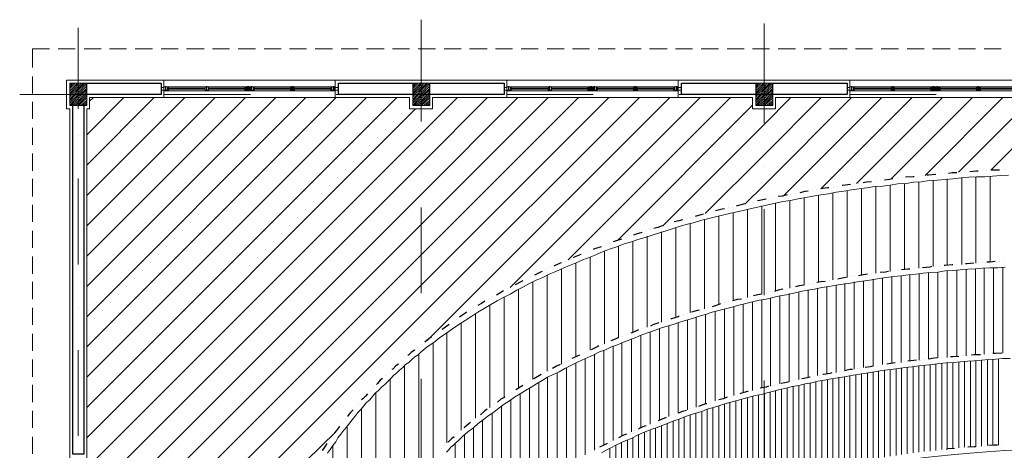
# Model space of a CAD drawing. Header units: metres. Extents: x 5.7 to 89.8, y 4 to 63.5.
# Tile 14 of 45: x 18.6 to 35.8, y 44.3 to 51.9. Entities that reach past the tile are written whole.
import ezdxf

# ---------------------------------------------------------------- set-up
doc = ezdxf.new("R2010")
doc.units = ezdxf.units.M
doc.header["$MEASUREMENT"] = 0
for name, color, linetype in [('PDF10_ax', 7, 'Continuous'), ('PDF10_column', 7, 'Continuous'), ('PDF10_halozen', 7, 'Continuous'), ('PDF10_hatch-plan', 7, 'Continuous'), ('PDF10_khatchin', 7, 'Continuous'), ('PDF10_Layer5', 7, 'Continuous'), ('PDF10_saghf kazeb', 7, 'Continuous'), ('PDF10_wall', 7, 'Continuous'), ('PDF10_WIN', 7, 'Continuous')]:
    doc.layers.add(name, color=color, linetype=linetype)

msp = doc.modelspace()

# ---------------------------------------------------------------- linework, layer by layer
at = {"layer": 'PDF10_ax', "lineweight": 9}
for points in [[(25.584, 51.87), (25.584, 50.089)], [(19.583, 51.726), (19.583, 50.599)], [(31.584, 51.803), (31.584, 50.06)], [(18.563, 50.561), (19.603, 50.561)], [(20.344, 50.561), (20.344, 50.561)], [(21.096, 50.561), (22.598, 50.561)], [(23.349, 50.561), (23.349, 50.561)], [(24.1, 50.561), (25.603, 50.561)], [(26.345, 50.561), (26.345, 50.561)], [(27.096, 50.561), (28.598, 50.561)], [(29.349, 50.561), (29.349, 50.561)], [(30.101, 50.561), (31.603, 50.561)], [(32.345, 50.561), (32.345, 50.561)], [(33.096, 50.561), (34.598, 50.561)], [(35.35, 50.561), (35.35, 50.561)], [(19.583, 49.848), (19.583, 49.848)], [(25.584, 49.337), (25.584, 49.337)], [(31.584, 49.309), (31.584, 49.309)], [(19.583, 49.097), (19.583, 47.594)], [(25.584, 48.586), (25.584, 47.093)], [(31.584, 48.557), (31.584, 47.055)], [(19.583, 46.843), (19.583, 46.843)], [(25.584, 46.342), (25.584, 46.342)], [(31.584, 46.304), (31.584, 46.304)], [(19.583, 46.092), (19.583, 44.599)], [(25.584, 45.591), (25.584, 44.088)], [(31.584, 45.562), (31.584, 44.06)]]:
    msp.add_lwpolyline(points, dxfattribs=at)
at = {"layer": 'PDF10_column', "lineweight": 18}
for points in [[(19.439, 50.734), (19.468, 50.763)], [(19.439, 50.695), (19.497, 50.763)], [(19.439, 50.667), (19.535, 50.763)], [(19.439, 50.628), (19.574, 50.763)], [(19.439, 50.589), (19.583, 50.744), (19.603, 50.763)], [(19.439, 50.561), (19.583, 50.705), (19.641, 50.763)], [(19.439, 50.522), (19.477, 50.561), (19.583, 50.667), (19.68, 50.763)], [(19.439, 50.484), (19.516, 50.561), (19.583, 50.638), (19.709, 50.763)], [(19.439, 50.455), (19.545, 50.561), (19.583, 50.599), (19.738, 50.753)], [(19.439, 50.416), (19.583, 50.561), (19.738, 50.715)], [(19.439, 50.378), (19.583, 50.532), (19.622, 50.561), (19.738, 50.676)], [(19.458, 50.368), (19.583, 50.493), (19.651, 50.561), (19.738, 50.647)], [(19.583, 50.811), (19.583, 50.31)], [(25.439, 50.734), (25.468, 50.763)], [(25.439, 50.695), (25.497, 50.763)], [(25.439, 50.667), (25.536, 50.763)], [(25.439, 50.628), (25.574, 50.763)], [(25.439, 50.589), (25.584, 50.744), (25.603, 50.763)], [(25.439, 50.561), (25.584, 50.705), (25.641, 50.763)], [(25.439, 50.522), (25.478, 50.561), (25.584, 50.667), (25.68, 50.763)], [(25.439, 50.484), (25.516, 50.561), (25.584, 50.638), (25.709, 50.763)], [(25.439, 50.455), (25.545, 50.561), (25.584, 50.599), (25.738, 50.753)], [(25.439, 50.416), (25.584, 50.561), (25.738, 50.715)], [(25.439, 50.378), (25.584, 50.532), (25.622, 50.561), (25.738, 50.676)], [(25.458, 50.368), (25.584, 50.493), (25.651, 50.561), (25.738, 50.647)], [(25.584, 50.811), (25.584, 50.31)], [(31.439, 50.734), (31.468, 50.763)], [(31.439, 50.695), (31.497, 50.763)], [(31.439, 50.667), (31.536, 50.763)], [(31.439, 50.628), (31.574, 50.763)], [(31.439, 50.589), (31.584, 50.744), (31.603, 50.763)], [(31.439, 50.561), (31.584, 50.705), (31.642, 50.763)], [(31.439, 50.522), (31.478, 50.561), (31.584, 50.667), (31.68, 50.763)], [(31.439, 50.484), (31.516, 50.561), (31.584, 50.638), (31.709, 50.763)], [(31.439, 50.455), (31.545, 50.561), (31.584, 50.599), (31.738, 50.753)], [(31.439, 50.416), (31.584, 50.561), (31.738, 50.715)], [(31.439, 50.378), (31.584, 50.532), (31.622, 50.561), (31.738, 50.676)], [(31.459, 50.368), (31.584, 50.493), (31.651, 50.561), (31.738, 50.647)], [(31.584, 50.811), (31.584, 50.31)], [(19.786, 50.561), (19.381, 50.561)], [(19.487, 50.368), (19.583, 50.455), (19.689, 50.561), (19.738, 50.609)], [(19.526, 50.368), (19.583, 50.426), (19.728, 50.561), (19.738, 50.57)], [(19.564, 50.368), (19.583, 50.387), (19.738, 50.541)], [(19.583, 50.561), (19.583, 50.561)], [(19.593, 50.368), (19.738, 50.503)], [(25.786, 50.561), (25.381, 50.561)], [(25.487, 50.368), (25.584, 50.455), (25.69, 50.561), (25.738, 50.609)], [(25.526, 50.368), (25.584, 50.426), (25.728, 50.561), (25.738, 50.57)], [(25.564, 50.368), (25.584, 50.387), (25.738, 50.541)], [(25.584, 50.561), (25.584, 50.561)], [(25.593, 50.368), (25.738, 50.503)], [(31.786, 50.561), (31.382, 50.561)], [(31.488, 50.368), (31.584, 50.455), (31.69, 50.561), (31.738, 50.609)], [(31.526, 50.368), (31.584, 50.426), (31.728, 50.561), (31.738, 50.57)], [(31.565, 50.368), (31.584, 50.387), (31.738, 50.541)], [(31.584, 50.561), (31.584, 50.561)], [(31.594, 50.368), (31.738, 50.503)], [(19.632, 50.368), (19.738, 50.464)], [(19.67, 50.368), (19.738, 50.435)], [(19.699, 50.368), (19.738, 50.397)], [(25.632, 50.368), (25.738, 50.464)], [(25.67, 50.368), (25.738, 50.435)], [(25.699, 50.368), (25.738, 50.397)], [(31.632, 50.368), (31.738, 50.464)], [(31.671, 50.368), (31.738, 50.435)], [(31.699, 50.368), (31.738, 50.397)]]:
    msp.add_lwpolyline(points, dxfattribs=at)
for points in [[(19.439, 50.368), (19.738, 50.368), (19.738, 50.763), (19.439, 50.763)], [(25.439, 50.368), (25.738, 50.368), (25.738, 50.763), (25.439, 50.763)], [(31.439, 50.368), (31.738, 50.368), (31.738, 50.763), (31.439, 50.763)]]:
    msp.add_lwpolyline(points, close=True, dxfattribs=at)
at = {"layer": 'PDF10_halozen', "lineweight": 25}
for points in [[(33.915, 49.097), (33.915, 49.097)], [(33.992, 49.106), (33.992, 49.106)], [(34.213, 49.126), (34.194, 49.126), (34.059, 49.116)], [(34.29, 49.135), (34.29, 49.135)], [(34.358, 49.145), (34.358, 49.145)], [(34.589, 49.164), (34.464, 49.154), (34.435, 49.154)], [(34.656, 49.174), (34.656, 49.174)], [(34.733, 49.183), (34.733, 49.183)], [(34.955, 49.193), (34.878, 49.193), (34.81, 49.183)], [(35.032, 49.203), (35.032, 49.203)], [(35.109, 49.212), (35.109, 49.212)], [(35.33, 49.222), (35.302, 49.222), (35.186, 49.212)], [(35.408, 49.231), (35.408, 49.231)], [(35.485, 49.231), (35.485, 49.231)], [(35.706, 49.241), (35.581, 49.241), (35.562, 49.241)], [(35.783, 49.251), (35.783, 49.251)], [(32.72, 48.933), (32.692, 48.933), (32.576, 48.914)], [(32.797, 48.943), (32.797, 48.943)], [(32.874, 48.962), (32.874, 48.962)], [(33.096, 48.991), (32.961, 48.971), (32.952, 48.971)], [(33.173, 49), (33.173, 49)], [(33.24, 49.01), (33.24, 49.01)], [(33.462, 49.039), (33.375, 49.029), (33.318, 49.02)], [(33.539, 49.048), (33.539, 49.048)], [(33.616, 49.058), (33.616, 49.058)], [(33.838, 49.087), (33.78, 49.077), (33.693, 49.068)], [(31.69, 48.75), (31.69, 48.75)], [(31.767, 48.76), (31.767, 48.76)], [(31.988, 48.808), (31.902, 48.788), (31.834, 48.779)], [(32.056, 48.817), (32.056, 48.817)], [(32.133, 48.837), (32.133, 48.837)], [(32.354, 48.875), (32.297, 48.865), (32.21, 48.846)], [(32.431, 48.885), (32.431, 48.885)], [(32.499, 48.894), (32.499, 48.894)], [(30.958, 48.586), (30.958, 48.586)], [(31.035, 48.596), (31.035, 48.596)], [(31.256, 48.654), (31.247, 48.654), (31.112, 48.615), (31.102, 48.615)], [(31.324, 48.663), (31.324, 48.663)], [(31.401, 48.683), (31.401, 48.683)], [(31.622, 48.731), (31.507, 48.711), (31.468, 48.702)], [(30.303, 48.413), (30.303, 48.413)], [(30.524, 48.471), (30.476, 48.461), (30.38, 48.432)], [(30.592, 48.49), (30.592, 48.49)], [(30.669, 48.509), (30.669, 48.509)], [(30.89, 48.567), (30.852, 48.557), (30.736, 48.528)], [(29.802, 48.268), (29.725, 48.239), (29.658, 48.22)], [(29.87, 48.288), (29.87, 48.288)], [(29.947, 48.317), (29.947, 48.317)], [(30.158, 48.374), (30.091, 48.355), (30.014, 48.336)], [(30.236, 48.394), (30.236, 48.394)], [(29.234, 48.085), (29.234, 48.085)], [(29.446, 48.153), (29.349, 48.124), (29.301, 48.105)], [(29.513, 48.182), (29.513, 48.182)], [(29.59, 48.201), (29.59, 48.201)], [(28.733, 47.902), (28.618, 47.864), (28.598, 47.854)], [(28.81, 47.931), (28.81, 47.931)], [(28.878, 47.96), (28.878, 47.96)], [(29.089, 48.037), (28.983, 47.999), (28.945, 47.989)], [(29.157, 48.056), (29.157, 48.056)], [(28.386, 47.768), (28.377, 47.768), (28.261, 47.719), (28.252, 47.71)], [(28.454, 47.796), (28.454, 47.796)], [(28.531, 47.825), (28.531, 47.825)], [(28.04, 47.623), (28.02, 47.613), (27.905, 47.565)], [(28.107, 47.652), (28.107, 47.652)], [(28.184, 47.681), (28.184, 47.681)], [(34.512, 47.556), (34.483, 47.546), (34.358, 47.536)], [(34.589, 47.556), (34.589, 47.556)], [(34.656, 47.565), (34.656, 47.565)], [(34.887, 47.585), (34.878, 47.585), (34.753, 47.575), (34.733, 47.575)], [(34.955, 47.594), (34.955, 47.594)], [(35.032, 47.594), (35.032, 47.594)], [(35.253, 47.613), (35.138, 47.604), (35.109, 47.604)], [(35.33, 47.623), (35.33, 47.623)], [(35.408, 47.623), (35.408, 47.623)], [(35.629, 47.642), (35.533, 47.633), (35.485, 47.633)], [(35.706, 47.642), (35.706, 47.642)], [(35.783, 47.642), (35.783, 47.642)], [(27.5, 47.373), (27.5, 47.373)], [(27.703, 47.469), (27.674, 47.459), (27.568, 47.402)], [(27.77, 47.498), (27.77, 47.498)], [(27.837, 47.536), (27.837, 47.536)], [(33.096, 47.373), (33.096, 47.373)], [(33.173, 47.382), (33.173, 47.382)], [(33.395, 47.421), (33.327, 47.411), (33.24, 47.392)], [(33.472, 47.43), (33.472, 47.43)], [(33.539, 47.44), (33.539, 47.44)], [(33.761, 47.469), (33.712, 47.459), (33.616, 47.45)], [(33.838, 47.479), (33.838, 47.479)], [(33.915, 47.488), (33.915, 47.488)], [(34.136, 47.507), (34.098, 47.507), (33.992, 47.498)], [(34.213, 47.517), (34.213, 47.517)], [(34.29, 47.527), (34.29, 47.527)], [(27.163, 47.199), (27.163, 47.199)], [(27.365, 47.305), (27.327, 47.286), (27.231, 47.238)], [(27.433, 47.344), (27.433, 47.344)], [(32.287, 47.228), (32.2, 47.219), (32.133, 47.199)], [(32.354, 47.247), (32.354, 47.247)], [(32.431, 47.257), (32.431, 47.257)], [(32.653, 47.296), (32.576, 47.286), (32.509, 47.276)], [(32.73, 47.315), (32.73, 47.315)], [(32.797, 47.325), (32.797, 47.325)], [(33.019, 47.363), (32.952, 47.353), (32.874, 47.334)], [(26.836, 47.026), (26.836, 47.026)], [(27.028, 47.132), (26.98, 47.103), (26.903, 47.055)], [(27.096, 47.17), (27.096, 47.17)], [(31.334, 47.026), (31.334, 47.026)], [(31.545, 47.074), (31.478, 47.064), (31.401, 47.045)], [(31.622, 47.093), (31.622, 47.093)], [(31.699, 47.113), (31.699, 47.113)], [(31.911, 47.161), (31.834, 47.142), (31.767, 47.122)], [(31.988, 47.17), (31.988, 47.17)], [(32.065, 47.19), (32.065, 47.19)], [(26.701, 46.949), (26.643, 46.91), (26.576, 46.872)], [(26.768, 46.987), (26.768, 46.987)], [(30.823, 46.901), (30.765, 46.881), (30.679, 46.853)], [(30.89, 46.92), (30.89, 46.92)], [(30.968, 46.939), (30.968, 46.939)], [(31.189, 46.987), (31.122, 46.978), (31.035, 46.959)], [(31.256, 47.007), (31.256, 47.007)], [(26.383, 46.756), (26.296, 46.698), (26.258, 46.67)], [(26.45, 46.795), (26.45, 46.795)], [(26.508, 46.833), (26.508, 46.833)], [(30.101, 46.689), (30.081, 46.679), (29.966, 46.641), (29.956, 46.641)], [(30.178, 46.708), (30.178, 46.708)], [(30.245, 46.727), (30.245, 46.727)], [(30.457, 46.795), (30.419, 46.785), (30.313, 46.756)], [(30.534, 46.814), (30.534, 46.814)], [(30.602, 46.833), (30.602, 46.833)], [(26.075, 46.544), (25.969, 46.467), (25.95, 46.458)], [(26.133, 46.593), (26.133, 46.593)], [(26.2, 46.631), (26.2, 46.631)], [(29.744, 46.573), (29.638, 46.535), (29.6, 46.515)], [(29.812, 46.593), (29.812, 46.593)], [(29.889, 46.621), (29.889, 46.621)], [(25.824, 46.371), (25.824, 46.371)], [(25.892, 46.419), (25.892, 46.419)], [(29.186, 46.361), (29.186, 46.361)], [(29.388, 46.448), (29.301, 46.41), (29.253, 46.39)], [(29.465, 46.467), (29.465, 46.467)], [(29.532, 46.496), (29.532, 46.496)], [(25.584, 46.188), (25.584, 46.188)], [(25.767, 46.323), (25.747, 46.313), (25.651, 46.236)], [(28.695, 46.169), (28.666, 46.15), (28.56, 46.101)], [(28.762, 46.198), (28.762, 46.198)], [(28.829, 46.227), (28.829, 46.227)], [(29.041, 46.313), (28.983, 46.284), (28.906, 46.255)], [(29.109, 46.332), (29.109, 46.332)], [(25.468, 46.101), (25.468, 46.092), (25.41, 46.053), (25.362, 46.005), (25.353, 46.005)], [(25.526, 46.14), (25.526, 46.14)], [(28.357, 46.005), (28.252, 45.957), (28.223, 45.947)], [(28.425, 46.044), (28.425, 46.044)], [(28.492, 46.072), (28.492, 46.072)], [(35.07, 45.995), (35.07, 45.995)], [(35.147, 46.005), (35.147, 46.005)], [(35.369, 46.015), (35.263, 46.015), (35.215, 46.005)], [(35.446, 46.024), (35.446, 46.024)], [(35.513, 46.024), (35.513, 46.024)], [(35.745, 46.044), (35.629, 46.034), (35.59, 46.034)], [(25.189, 45.851), (25.141, 45.822), (25.092, 45.764), (25.073, 45.755)], [(25.237, 45.909), (25.237, 45.909)], [(25.295, 45.957), (25.295, 45.957)], [(28.02, 45.841), (27.953, 45.812), (27.886, 45.774)], [(28.088, 45.88), (28.088, 45.88)], [(28.155, 45.909), (28.155, 45.909)], [(33.578, 45.832), (33.578, 45.832)], [(33.655, 45.841), (33.655, 45.841)], [(33.876, 45.87), (33.799, 45.861), (33.732, 45.851)], [(33.953, 45.88), (33.953, 45.88)], [(34.021, 45.889), (34.021, 45.889)], [(34.252, 45.918), (34.155, 45.909), (34.098, 45.899)], [(34.319, 45.918), (34.319, 45.918)], [(34.396, 45.928), (34.396, 45.928)], [(34.618, 45.957), (34.521, 45.947), (34.473, 45.938)], [(34.695, 45.967), (34.695, 45.967)], [(34.772, 45.967), (34.772, 45.967)], [(34.993, 45.986), (34.887, 45.976), (34.849, 45.976)], [(24.967, 45.649), (24.967, 45.649)], [(25.015, 45.706), (25.015, 45.706)], [(27.683, 45.668), (27.654, 45.649), (27.558, 45.591)], [(27.751, 45.706), (27.751, 45.706)], [(27.818, 45.735), (27.818, 45.735)], [(32.547, 45.649), (32.547, 45.649)], [(32.769, 45.697), (32.74, 45.687), (32.624, 45.668), (32.614, 45.668)], [(32.836, 45.706), (32.836, 45.706)], [(32.913, 45.716), (32.913, 45.716)], [(33.135, 45.755), (33.086, 45.755), (32.99, 45.735)], [(33.212, 45.774), (33.212, 45.774)], [(33.279, 45.784), (33.279, 45.784)], [(33.501, 45.812), (33.443, 45.803), (33.356, 45.793)], [(24.909, 45.601), (24.871, 45.572), (24.823, 45.514), (24.804, 45.495)], [(27.365, 45.475), (27.269, 45.418), (27.24, 45.398)], [(27.433, 45.514), (27.433, 45.514)], [(27.491, 45.552), (27.491, 45.552)], [(31.738, 45.475), (31.738, 45.475)], [(31.815, 45.495), (31.815, 45.495)], [(32.027, 45.543), (31.95, 45.523), (31.882, 45.514)], [(32.104, 45.562), (32.104, 45.562)], [(32.181, 45.581), (32.181, 45.581)], [(32.393, 45.62), (32.287, 45.601), (32.248, 45.591)], [(32.47, 45.639), (32.47, 45.639)], [(24.649, 45.331), (24.611, 45.292), (24.563, 45.244), (24.544, 45.225)], [(24.698, 45.389), (24.698, 45.389)], [(24.746, 45.446), (24.746, 45.446)], [(27.115, 45.321), (27.115, 45.321)], [(27.173, 45.36), (27.173, 45.36)], [(31.083, 45.312), (31.083, 45.312)], [(31.305, 45.369), (31.295, 45.369), (31.189, 45.34), (31.16, 45.331)], [(31.372, 45.389), (31.372, 45.389)], [(31.449, 45.408), (31.449, 45.408)], [(31.661, 45.466), (31.622, 45.446), (31.516, 45.427)], [(24.495, 45.167), (24.495, 45.167)], [(26.865, 45.148), (26.865, 45.148)], [(27.048, 45.273), (26.98, 45.235), (26.922, 45.186)], [(30.582, 45.157), (30.563, 45.157), (30.467, 45.119), (30.438, 45.109)], [(30.65, 45.186), (30.65, 45.186)], [(30.727, 45.206), (30.727, 45.206)], [(30.939, 45.273), (30.871, 45.244), (30.794, 45.225)], [(31.016, 45.292), (31.016, 45.292)], [(24.399, 45.052), (24.351, 45.003), (24.303, 44.946), (24.303, 44.936)], [(24.447, 45.109), (24.447, 45.109)], [(26.739, 45.061), (26.701, 45.032), (26.624, 44.965)], [(26.807, 45.1), (26.807, 45.1)], [(30.014, 44.965), (30.014, 44.965)], [(30.226, 45.042), (30.158, 45.023), (30.081, 44.994)], [(30.293, 45.071), (30.293, 45.071)], [(30.37, 45.09), (30.37, 45.09)], [(24.206, 44.82), (24.206, 44.82)], [(24.255, 44.878), (24.255, 44.878)], [(26.45, 44.83), (26.431, 44.82), (26.345, 44.743), (26.335, 44.734)], [(26.508, 44.878), (26.508, 44.878)], [(26.566, 44.926), (26.566, 44.926)], [(29.59, 44.801), (29.59, 44.801)], [(29.658, 44.83), (29.658, 44.83)], [(29.87, 44.917), (29.773, 44.878), (29.735, 44.859)], [(29.947, 44.946), (29.947, 44.946)], [(24.158, 44.763), (24.149, 44.753), (24.1, 44.686), (24.072, 44.647)], [(26.219, 44.637), (26.219, 44.637)], [(26.277, 44.686), (26.277, 44.686)], [(29.176, 44.628), (29.128, 44.609), (29.041, 44.56)], [(29.244, 44.657), (29.244, 44.657)], [(29.321, 44.686), (29.321, 44.686)], [(29.523, 44.772), (29.494, 44.763), (29.398, 44.724), (29.388, 44.714)], [(23.937, 44.464), (23.908, 44.416), (23.86, 44.348), (23.85, 44.339)], [(23.985, 44.522), (23.985, 44.522)], [(24.023, 44.58), (24.023, 44.58)], [(26.162, 44.58), (26.123, 44.551), (26.075, 44.503), (26.056, 44.483)], [(28.839, 44.464), (28.781, 44.435), (28.704, 44.397)], [(28.906, 44.503), (28.906, 44.503)], [(28.974, 44.531), (28.974, 44.531)], [(25.95, 44.377), (25.95, 44.377)], [(25.998, 44.426), (25.998, 44.426)], [(28.637, 44.368), (28.637, 44.368)], [(34.618, 44.348), (34.618, 44.348)], [(34.695, 44.358), (34.695, 44.358)], [(34.916, 44.377), (34.801, 44.368), (34.772, 44.358)], [(34.993, 44.387), (34.993, 44.387)], [(35.07, 44.387), (35.07, 44.387)], [(35.292, 44.406), (35.263, 44.406), (35.147, 44.397)], [(35.369, 44.416), (35.369, 44.416)], [(35.446, 44.416), (35.446, 44.416)], [(35.668, 44.435), (35.61, 44.435), (35.513, 44.426)], [(35.745, 44.435), (35.745, 44.435)]]:
    msp.add_lwpolyline(points, dxfattribs=at)
at = {"layer": 'PDF10_hatch-plan', "lineweight": 18}
for points in [[(19.738, 44.031), (19.872, 44.165), (25.584, 49.877), (26.219, 50.512)], [(19.738, 43.501), (20.402, 44.165), (25.584, 49.347), (26.749, 50.512)], [(19.738, 42.971), (20.932, 44.165), (25.584, 48.817), (27.279, 50.512)], [(19.738, 42.441), (21.462, 44.165), (25.584, 48.288), (27.808, 50.512)], [(19.738, 41.902), (21.991, 44.165), (25.584, 47.758), (28.338, 50.512)], [(19.738, 41.372), (22.521, 44.165), (25.584, 47.228), (28.868, 50.512)], [(19.738, 40.843), (23.051, 44.165), (25.584, 46.698), (29.407, 50.512)], [(19.738, 49.858), (20.383, 50.512)], [(19.738, 49.328), (20.913, 50.512)], [(19.738, 48.798), (21.452, 50.512)], [(19.738, 48.268), (21.982, 50.512)], [(19.738, 47.739), (22.511, 50.512)], [(19.738, 47.209), (23.041, 50.512)], [(19.738, 46.679), (23.571, 50.512)], [(19.738, 46.15), (24.1, 50.512)], [(19.738, 45.62), (24.63, 50.512)], [(19.738, 45.09), (25.16, 50.512)], [(19.786, 50.445), (19.853, 50.512)], [(25.69, 46.265), (29.937, 50.512)], [(27.144, 47.19), (30.467, 50.512)], [(28.155, 47.671), (30.996, 50.512)], [(29.812, 48.268), (31.584, 50.041), (32.056, 50.512)], [(30.553, 48.48), (31.584, 49.511), (32.586, 50.512)], [(31.256, 48.654), (31.584, 48.981), (33.115, 50.512)], [(31.921, 48.788), (33.645, 50.512)], [(32.576, 48.914), (34.175, 50.512)], [(33.202, 49.01), (34.704, 50.512)], [(33.809, 49.087), (35.234, 50.512)], [(34.406, 49.145), (35.764, 50.512)], [(34.984, 49.203), (36.294, 50.512)], [(35.552, 49.241), (36.823, 50.512)], [(19.738, 44.56), (25.487, 50.31)], [(29.022, 48.008), (31.382, 50.378)], [(35.042, 47.594), (35.042, 49.106)], [(35.292, 47.613), (35.292, 49.116)], [(35.542, 47.633), (35.542, 49.135)], [(33.539, 47.44), (33.539, 48.952)], [(33.789, 47.469), (33.789, 48.981)], [(34.04, 47.498), (34.04, 49.01)], [(34.29, 47.527), (34.29, 49.039)], [(34.541, 47.556), (34.541, 49.058)], [(34.791, 47.575), (34.791, 49.087)], [(32.287, 47.238), (32.287, 48.76)], [(32.537, 47.276), (32.537, 48.798)], [(32.788, 47.325), (32.788, 48.846)], [(33.038, 47.363), (33.038, 48.885)], [(33.289, 47.402), (33.289, 48.914)], [(31.545, 47.074), (31.545, 48.615)], [(31.786, 47.132), (31.786, 48.663)], [(32.037, 47.18), (32.037, 48.711)], [(30.794, 46.891), (30.794, 48.442)], [(31.045, 46.959), (31.045, 48.5)], [(31.295, 47.016), (31.295, 48.557)], [(30.043, 46.67), (30.043, 48.239)], [(30.293, 46.747), (30.293, 48.307)], [(30.544, 46.814), (30.544, 48.374)], [(29.542, 46.496), (29.542, 48.085)], [(29.793, 46.583), (29.793, 48.162)], [(29.041, 46.304), (29.041, 47.912)], [(29.292, 46.41), (29.292, 47.999)], [(28.54, 46.092), (28.54, 47.719)], [(28.791, 46.207), (28.791, 47.816)], [(28.29, 45.976), (28.29, 47.623)], [(35.764, 46.044), (35.764, 47.546)], [(27.789, 45.726), (27.789, 47.402)], [(28.04, 45.851), (28.04, 47.517)], [(33.818, 45.861), (33.818, 47.373)], [(33.982, 45.88), (33.982, 47.392)], [(34.136, 45.899), (34.136, 47.411)], [(34.3, 45.918), (34.3, 47.43)], [(34.464, 45.938), (34.464, 47.45)], [(34.627, 45.957), (34.627, 47.459)], [(34.791, 45.967), (34.791, 47.479)], [(34.955, 45.986), (34.955, 47.488)], [(35.119, 45.995), (35.119, 47.507)], [(35.282, 46.015), (35.282, 47.517)], [(35.436, 46.024), (35.436, 47.527)], [(35.6, 46.034), (35.6, 47.536)], [(27.539, 45.581), (27.539, 47.286)], [(32.682, 45.678), (32.682, 47.199)], [(32.846, 45.706), (32.846, 47.228)], [(33, 45.735), (33, 47.257)], [(33.163, 45.764), (33.163, 47.286)], [(33.327, 45.793), (33.327, 47.305)], [(33.491, 45.812), (33.491, 47.334)], [(33.655, 45.841), (33.655, 47.353)], [(27.038, 45.273), (27.038, 47.026)], [(27.288, 45.437), (27.288, 47.161)], [(31.863, 45.504), (31.863, 47.045)], [(32.027, 45.543), (32.027, 47.084)], [(32.191, 45.581), (32.191, 47.113)], [(32.354, 45.61), (32.354, 47.142)], [(32.518, 45.649), (32.518, 47.17)], [(26.788, 45.09), (26.788, 46.881)], [(31.218, 45.35), (31.218, 46.891)], [(31.382, 45.389), (31.382, 46.939)], [(31.545, 45.427), (31.545, 46.978)], [(31.699, 45.466), (31.699, 47.007)], [(26.537, 44.907), (26.537, 46.727)], [(30.563, 45.157), (30.563, 46.718)], [(30.727, 45.206), (30.727, 46.766)], [(30.89, 45.254), (30.89, 46.814)], [(31.054, 45.302), (31.054, 46.853)], [(26.287, 44.695), (26.287, 46.573)], [(29.918, 44.936), (29.918, 46.525)], [(30.081, 44.994), (30.081, 46.573)], [(30.245, 45.052), (30.245, 46.621)], [(30.399, 45.1), (30.399, 46.67)], [(26.036, 44.474), (26.036, 46.4)], [(29.427, 44.734), (29.427, 46.352)], [(29.59, 44.801), (29.59, 46.41)], [(29.754, 44.869), (29.754, 46.467)], [(25.796, 44.214), (25.796, 46.217)], [(29.099, 44.589), (29.099, 46.227)], [(29.263, 44.666), (29.263, 46.294)], [(25.545, 43.934), (25.545, 46.024)], [(28.618, 44.348), (28.618, 46.024)], [(28.781, 44.435), (28.781, 46.092)], [(28.945, 44.512), (28.945, 46.159)], [(28.29, 44.165), (28.29, 45.87)], [(28.454, 44.262), (28.454, 45.947)], [(34.29, 44.31), (34.29, 45.822)], [(34.387, 44.32), (34.387, 45.832)], [(34.493, 44.329), (34.493, 45.841)], [(34.589, 44.339), (34.589, 45.851)], [(34.695, 44.358), (34.695, 45.861)], [(34.791, 44.368), (34.791, 45.87)], [(34.887, 44.377), (34.887, 45.88)], [(34.993, 44.387), (34.993, 45.889)], [(35.09, 44.397), (35.09, 45.899)], [(35.196, 44.397), (35.196, 45.909)], [(35.292, 44.406), (35.292, 45.909)], [(35.388, 44.416), (35.388, 45.918)], [(35.494, 44.426), (35.494, 45.928)], [(35.59, 44.426), (35.59, 45.938)], [(35.687, 44.435), (35.687, 45.938)], [(25.295, 43.607), (25.295, 45.812)], [(27.963, 43.963), (27.963, 45.706)], [(28.126, 44.069), (28.126, 45.784)], [(33.086, 44.127), (33.086, 45.649)], [(33.192, 44.146), (33.192, 45.668)], [(33.289, 44.165), (33.289, 45.687)], [(33.395, 44.175), (33.395, 45.697)], [(33.491, 44.194), (33.491, 45.716)], [(33.587, 44.214), (33.587, 45.726)], [(33.693, 44.223), (33.693, 45.745)], [(33.789, 44.243), (33.789, 45.755)], [(33.895, 44.252), (33.895, 45.774)], [(33.992, 44.271), (33.992, 45.784)], [(34.088, 44.281), (34.088, 45.793)], [(34.194, 44.3), (34.194, 45.803)], [(25.044, 43.212), (25.044, 45.591)], [(27.645, 43.732), (27.645, 45.523)], [(27.799, 43.848), (27.799, 45.62)], [(32.191, 43.944), (32.191, 45.475)], [(32.287, 43.963), (32.287, 45.504)], [(32.393, 43.982), (32.393, 45.523)], [(32.489, 44.011), (32.489, 45.543)], [(32.595, 44.031), (32.595, 45.562)], [(32.692, 44.05), (32.692, 45.581)], [(32.788, 44.069), (32.788, 45.601)], [(32.894, 44.088), (32.894, 45.62)], [(32.99, 44.108), (32.99, 45.629)], [(24.794, 42.73), (24.794, 45.34)], [(27.317, 43.472), (27.317, 45.331)], [(27.481, 43.607), (27.481, 45.427)], [(31.488, 43.761), (31.488, 45.312)], [(31.594, 43.79), (31.594, 45.34)], [(31.69, 43.819), (31.69, 45.36)], [(31.786, 43.848), (31.786, 45.389)], [(31.892, 43.867), (31.892, 45.408)], [(31.988, 43.896), (31.988, 45.437)], [(32.094, 43.915), (32.094, 45.456)], [(27.154, 43.318), (27.154, 45.225)], [(30.89, 43.578), (30.89, 45.148)], [(30.987, 43.607), (30.987, 45.177)], [(31.093, 43.645), (31.093, 45.206)], [(31.189, 43.674), (31.189, 45.235)], [(31.295, 43.703), (31.295, 45.263)], [(31.391, 43.732), (31.391, 45.292)], [(24.544, 42.056), (24.544, 45.071)], [(26.826, 42.971), (26.826, 44.994)], [(26.99, 43.154), (26.99, 45.119)], [(30.39, 43.395), (30.39, 44.994)], [(30.496, 43.434), (30.496, 45.023)], [(30.592, 43.472), (30.592, 45.061)], [(30.688, 43.511), (30.688, 45.09)], [(30.794, 43.549), (30.794, 45.119)], [(26.662, 42.769), (26.662, 44.878)], [(29.889, 43.193), (29.889, 44.811)], [(29.995, 43.241), (29.995, 44.849)], [(30.091, 43.279), (30.091, 44.888)], [(30.187, 43.318), (30.187, 44.926)], [(30.293, 43.356), (30.293, 44.955)], [(19.738, 40.313), (23.58, 44.165), (24.091, 44.666)], [(24.293, 36.749), (24.293, 44.772)], [(26.499, 42.538), (26.499, 44.743)], [(29.494, 43), (29.494, 44.657)], [(29.59, 43.048), (29.59, 44.695)], [(29.687, 43.096), (29.687, 44.734)], [(29.793, 43.145), (29.793, 44.772)], [(26.181, 41.912), (26.181, 44.464)], [(26.345, 42.258), (26.345, 44.609)], [(29.089, 42.779), (29.089, 44.474)], [(29.195, 42.836), (29.195, 44.522)], [(29.292, 42.894), (29.292, 44.57)], [(29.388, 42.952), (29.388, 44.609)], [(24.043, 37.087), (24.043, 44.435)], [(28.887, 42.653), (28.887, 44.377)], [(28.993, 42.721), (28.993, 44.426)]]:
    msp.add_lwpolyline(points, dxfattribs=at)
at = {"layer": 'PDF10_khatchin', "lineweight": 18}
for points in [[(19.083, 51.36), (18.784, 51.36), (18.784, 51.033)], [(19.535, 51.36), (19.237, 51.36)], [(19.988, 51.36), (19.689, 51.36)], [(20.431, 51.36), (20.132, 51.36)], [(20.884, 51.36), (20.585, 51.36)], [(21.336, 51.36), (21.038, 51.36)], [(21.789, 51.36), (21.481, 51.36)], [(22.232, 51.36), (21.933, 51.36)], [(22.685, 51.36), (22.386, 51.36)], [(23.137, 51.36), (22.839, 51.36)], [(23.58, 51.36), (23.282, 51.36)], [(24.033, 51.36), (23.734, 51.36)], [(24.486, 51.36), (24.187, 51.36)], [(24.938, 51.36), (24.63, 51.36)], [(25.381, 51.36), (25.083, 51.36)], [(25.834, 51.36), (25.536, 51.36)], [(26.287, 51.36), (25.988, 51.36)], [(26.739, 51.36), (26.431, 51.36)], [(27.182, 51.36), (26.884, 51.36)], [(27.635, 51.36), (27.337, 51.36)], [(28.088, 51.36), (27.789, 51.36)], [(28.531, 51.36), (28.232, 51.36)], [(28.983, 51.36), (28.685, 51.36)], [(29.436, 51.36), (29.138, 51.36)], [(29.889, 51.36), (29.581, 51.36)], [(30.332, 51.36), (30.033, 51.36)], [(30.785, 51.36), (30.486, 51.36)], [(31.237, 51.36), (30.939, 51.36)], [(31.68, 51.36), (31.382, 51.36)], [(32.133, 51.36), (31.834, 51.36)], [(32.586, 51.36), (32.287, 51.36)], [(33.038, 51.36), (32.73, 51.36)], [(33.481, 51.36), (33.183, 51.36)], [(33.934, 51.36), (33.635, 51.36)], [(34.387, 51.36), (34.088, 51.36)], [(34.839, 51.36), (34.531, 51.36)], [(35.282, 51.36), (34.984, 51.36)], [(35.735, 51.36), (35.436, 51.36)], [(18.784, 50.878), (18.784, 50.58)], [(18.784, 50.435), (18.784, 50.137)], [(18.784, 49.983), (18.784, 49.684)], [(18.784, 49.53), (18.784, 49.231)], [(18.784, 49.087), (18.784, 48.779)], [(18.784, 48.634), (18.784, 48.336)], [(18.784, 48.182), (18.784, 47.883)], [(18.784, 47.729), (18.784, 47.43)], [(18.784, 47.286), (18.784, 46.987)], [(18.784, 46.833), (18.784, 46.535)], [(18.784, 46.381), (18.784, 46.082)], [(18.784, 45.928), (18.784, 45.629)], [(18.784, 45.485), (18.784, 45.186)], [(18.784, 45.032), (18.784, 44.734)], [(18.784, 44.58), (18.784, 44.281)]]:
    msp.add_lwpolyline(points, dxfattribs=at)
at = {"layer": 'PDF10_Layer5', "lineweight": 13}
for points in [[(19.651, 32.916), (19.439, 32.916), (19.439, 50.31), (19.381, 50.31), (19.381, 50.811), (24.794, 50.811), (30.794, 50.811), (36.053, 50.811), (38.384, 50.811), (44.384, 50.811), (48.785, 50.811), (51.886, 50.811), (55.739, 50.811), (55.739, 50.763)], [(21.086, 50.512), (21.086, 50.811)], [(24.081, 50.811), (24.081, 50.512)], [(27.086, 50.512), (27.086, 50.811)], [(30.081, 50.811), (30.081, 50.512)], [(33.086, 50.512), (33.086, 50.811)], [(36.794, 50.512), (31.786, 50.512), (31.786, 50.31), (31.382, 50.31), (31.382, 50.512), (25.786, 50.512), (25.786, 50.31), (25.381, 50.31), (25.381, 50.512), (19.786, 50.512), (19.786, 50.31), (19.738, 50.31), (19.738, 32.993)]]:
    msp.add_lwpolyline(points, dxfattribs=at)
at = {"layer": 'PDF10_saghf kazeb', "lineweight": 18}
for points in [[(35.86, 49.154), (35.725, 49.145), (35.581, 49.135), (35.446, 49.126), (35.302, 49.126), (35.167, 49.116), (35.032, 49.106), (34.887, 49.087), (34.753, 49.077), (34.618, 49.068), (34.473, 49.058), (34.338, 49.039), (34.204, 49.029), (34.069, 49.01), (33.924, 49), (33.789, 48.981), (33.655, 48.962), (33.52, 48.952), (33.385, 48.933), (33.25, 48.914), (33.115, 48.894), (32.98, 48.875), (32.846, 48.856), (32.711, 48.827), (32.576, 48.808), (32.441, 48.788), (32.316, 48.76), (32.181, 48.74), (32.046, 48.711), (31.911, 48.692), (31.786, 48.663), (31.651, 48.634), (31.526, 48.605), (31.391, 48.577), (31.266, 48.548), (31.141, 48.519), (31.006, 48.49), (30.881, 48.461), (30.756, 48.432), (30.621, 48.394), (30.496, 48.365), (30.37, 48.326), (30.245, 48.297), (30.12, 48.259), (29.995, 48.22), (29.87, 48.182), (29.754, 48.143), (29.629, 48.105), (29.504, 48.066), (29.378, 48.028), (29.263, 47.989), (29.138, 47.951), (29.012, 47.902), (28.897, 47.864), (28.772, 47.816), (28.656, 47.768), (28.54, 47.719), (28.415, 47.671), (28.3, 47.623), (28.184, 47.575), (28.069, 47.527), (27.943, 47.469), (27.828, 47.421), (27.712, 47.363), (27.597, 47.315), (27.481, 47.257), (27.375, 47.199), (27.26, 47.142), (27.144, 47.074), (27.028, 47.016), (26.913, 46.959), (26.807, 46.891), (26.691, 46.824), (26.576, 46.756), (26.47, 46.689), (26.354, 46.612), (26.248, 46.544), (26.133, 46.467), (26.027, 46.39), (25.911, 46.313), (25.805, 46.227), (25.69, 46.15), (25.584, 46.063), (25.536, 46.015), (25.478, 45.976), (25.42, 45.928), (25.372, 45.88), (25.314, 45.841), (25.266, 45.793), (25.208, 45.745), (25.16, 45.697), (25.102, 45.649), (25.054, 45.601), (24.996, 45.543), (24.948, 45.495), (24.89, 45.446), (24.842, 45.389), (24.784, 45.34), (24.736, 45.283), (24.688, 45.225), (24.63, 45.177), (24.582, 45.119), (24.534, 45.061), (24.476, 45.003), (24.428, 44.936), (24.38, 44.878), (24.332, 44.82), (24.283, 44.753), (24.235, 44.695), (24.178, 44.628), (24.129, 44.56), (24.091, 44.493), (24.043, 44.426), (23.995, 44.358), (23.946, 44.291)], [(35.802, 47.546), (35.677, 47.536), (35.542, 47.536), (35.408, 47.527), (35.282, 47.517), (35.147, 47.507), (35.013, 47.498), (34.887, 47.488), (34.753, 47.479), (34.627, 47.459), (34.493, 47.45), (34.367, 47.44), (34.242, 47.421), (34.107, 47.411), (33.982, 47.392), (33.857, 47.382), (33.722, 47.363), (33.597, 47.344), (33.472, 47.325), (33.346, 47.305), (33.221, 47.286), (33.096, 47.267), (32.971, 47.247), (32.846, 47.228), (32.72, 47.209), (32.595, 47.19), (32.47, 47.161), (32.345, 47.142), (32.22, 47.122), (32.104, 47.093), (31.979, 47.064), (31.863, 47.045), (31.738, 47.016), (31.622, 46.987), (31.497, 46.968), (31.382, 46.939), (31.266, 46.91), (31.141, 46.881), (31.025, 46.843), (30.91, 46.814), (30.794, 46.785), (30.679, 46.756), (30.563, 46.718), (30.447, 46.689), (30.332, 46.65), (30.226, 46.621), (30.11, 46.583), (29.995, 46.544), (29.889, 46.515), (29.773, 46.477), (29.667, 46.438), (29.561, 46.4), (29.446, 46.361), (29.34, 46.313), (29.234, 46.275), (29.128, 46.236), (29.022, 46.188), (28.916, 46.15), (28.81, 46.101), (28.704, 46.063), (28.608, 46.015), (28.502, 45.967), (28.396, 45.918), (28.3, 45.87), (28.194, 45.822), (28.097, 45.774), (28.001, 45.716), (27.895, 45.668), (27.799, 45.62), (27.703, 45.562), (27.606, 45.504), (27.51, 45.446), (27.414, 45.389), (27.317, 45.331), (27.221, 45.273), (27.134, 45.206), (27.038, 45.148), (26.942, 45.08), (26.855, 45.013), (26.759, 44.946), (26.672, 44.878), (26.585, 44.811), (26.499, 44.734), (26.402, 44.666), (26.316, 44.589), (26.239, 44.512), (26.19, 44.474), (26.152, 44.435), (26.104, 44.397), (26.065, 44.348), (26.027, 44.31)], [(35.889, 45.947), (35.764, 45.947), (35.639, 45.938), (35.513, 45.928), (35.388, 45.918), (35.263, 45.909), (35.147, 45.899), (35.022, 45.889), (34.897, 45.88), (34.772, 45.87), (34.656, 45.861), (34.531, 45.841), (34.415, 45.832), (34.29, 45.822), (34.175, 45.803), (34.05, 45.793), (33.934, 45.774), (33.809, 45.755), (33.693, 45.745), (33.578, 45.726), (33.452, 45.706), (33.337, 45.687), (33.221, 45.668), (33.106, 45.649), (32.99, 45.629), (32.874, 45.61), (32.759, 45.591), (32.643, 45.572), (32.528, 45.552), (32.422, 45.523), (32.306, 45.504), (32.191, 45.475), (32.085, 45.456), (31.969, 45.427), (31.863, 45.408), (31.748, 45.379), (31.642, 45.35), (31.536, 45.321), (31.43, 45.302), (31.324, 45.273), (31.218, 45.244), (31.112, 45.215), (31.006, 45.186), (30.9, 45.157), (30.794, 45.119), (30.698, 45.09), (30.592, 45.061), (30.496, 45.023), (30.39, 44.994), (30.293, 44.965), (30.197, 44.926), (30.101, 44.888), (30.004, 44.859), (29.908, 44.82), (29.812, 44.782), (29.715, 44.743), (29.619, 44.714), (29.532, 44.676), (29.436, 44.637), (29.349, 44.599), (29.263, 44.551), (29.166, 44.512), (29.08, 44.474), (28.993, 44.435), (28.906, 44.387), (28.82, 44.348), (28.743, 44.3)]]:
    msp.add_lwpolyline(points, dxfattribs=at)
msp.add_ellipse((37.258, 40.759), major_axis=(9.604, 0.004), ratio=0.37721, start_param=3.141444, end_param=9.424629, dxfattribs=at)
at = {"layer": 'PDF10_wall', "lineweight": 30}
for points in [[(21.038, 50.763), (21.038, 50.561), (19.738, 50.561), (19.738, 50.763)], [(24.139, 50.561), (24.139, 50.763), (25.439, 50.763), (25.439, 50.561)], [(27.038, 50.763), (27.038, 50.561), (25.738, 50.561), (25.738, 50.763)], [(30.139, 50.561), (30.139, 50.763), (31.439, 50.763), (31.439, 50.561)], [(33.038, 50.763), (33.038, 50.561), (31.738, 50.561), (31.738, 50.763)], [(19.487, 44.281), (19.689, 44.281), (19.689, 50.368), (19.487, 50.368)]]:
    msp.add_lwpolyline(points, close=True, dxfattribs=at)
at = {"layer": 'PDF10_WIN', "lineweight": 18}
for points in [[(21.038, 50.686), (21.038, 50.638), (21.086, 50.638), (21.086, 50.686)], [(21.115, 50.638), (21.086, 50.638), (21.086, 50.695), (21.115, 50.695), (21.144, 50.695), (21.144, 50.638), (21.115, 50.638), (21.115, 50.695)], [(21.086, 50.695), (21.086, 50.628), (21.115, 50.628), (21.115, 50.695)], [(21.124, 50.705), (21.124, 50.695), (21.105, 50.695), (21.105, 50.705)], [(21.163, 50.676), (21.144, 50.676), (21.144, 50.695), (21.144, 50.628), (21.115, 50.628), (21.115, 50.695), (21.144, 50.695), (21.163, 50.695)], [(21.163, 50.695), (21.163, 50.676), (21.144, 50.676), (21.144, 50.695)], [(21.163, 50.657), (21.163, 50.628), (21.144, 50.628), (21.144, 50.657)], [(21.163, 50.638), (21.163, 50.647), (21.144, 50.647), (21.144, 50.638)], [(21.828, 50.638), (21.828, 50.695), (21.808, 50.695), (21.808, 50.638)], [(21.808, 50.695), (21.808, 50.628), (21.837, 50.628), (21.837, 50.695)], [(21.847, 50.705), (21.847, 50.695), (21.828, 50.695), (21.828, 50.705)], [(21.837, 50.695), (21.866, 50.695), (21.866, 50.638), (21.837, 50.638)], [(22.502, 50.676), (22.502, 50.695), (22.521, 50.695), (22.521, 50.676)], [(22.502, 50.657), (22.502, 50.628), (22.521, 50.628), (22.521, 50.657)], [(22.521, 50.695), (22.511, 50.695), (22.511, 50.676), (22.521, 50.676)], [(22.521, 50.638), (22.511, 50.638), (22.511, 50.647), (22.521, 50.647)], [(22.55, 50.638), (22.55, 50.695), (22.531, 50.695), (22.531, 50.638)], [(22.54, 50.705), (22.54, 50.695), (22.569, 50.695), (22.569, 50.705)], [(22.559, 50.695), (22.579, 50.695), (22.579, 50.638), (22.559, 50.638)], [(22.608, 50.638), (22.608, 50.695), (22.588, 50.695), (22.588, 50.638)], [(22.588, 50.695), (22.588, 50.628), (22.617, 50.628), (22.617, 50.695)], [(22.627, 50.705), (22.627, 50.695), (22.608, 50.695), (22.608, 50.705)], [(22.617, 50.695), (22.646, 50.695), (22.646, 50.638), (22.617, 50.638)], [(22.665, 50.676), (22.646, 50.676), (22.646, 50.695), (22.646, 50.628), (22.617, 50.628), (22.617, 50.695), (22.646, 50.695), (22.665, 50.695)], [(22.665, 50.695), (22.665, 50.676), (22.646, 50.676), (22.646, 50.695)], [(22.665, 50.657), (22.665, 50.628), (22.646, 50.628), (22.646, 50.657)], [(22.665, 50.638), (22.665, 50.647), (22.646, 50.647), (22.646, 50.638)], [(23.301, 50.695), (23.301, 50.628), (23.33, 50.628), (23.33, 50.695)], [(23.33, 50.638), (23.33, 50.695), (23.311, 50.695), (23.311, 50.638)], [(23.349, 50.705), (23.349, 50.695), (23.32, 50.695), (23.32, 50.705)], [(23.34, 50.695), (23.359, 50.695), (23.359, 50.638), (23.34, 50.638)], [(24.023, 50.695), (24.004, 50.695), (24.004, 50.676), (24.023, 50.676)], [(24.004, 50.676), (24.004, 50.695), (24.023, 50.695), (24.023, 50.676)], [(24.004, 50.657), (24.004, 50.628), (24.023, 50.628), (24.023, 50.657)], [(24.023, 50.638), (24.004, 50.638), (24.004, 50.647), (24.023, 50.647)], [(24.052, 50.638), (24.052, 50.695), (24.023, 50.695), (24.023, 50.638)], [(24.043, 50.705), (24.043, 50.695), (24.062, 50.695), (24.062, 50.705)], [(24.062, 50.695), (24.081, 50.695), (24.081, 50.638), (24.062, 50.638)], [(24.081, 50.686), (24.081, 50.638), (24.139, 50.638), (24.139, 50.686)], [(27.038, 50.686), (27.038, 50.638), (27.086, 50.638), (27.086, 50.686)], [(27.115, 50.638), (27.086, 50.638), (27.086, 50.695), (27.115, 50.695), (27.144, 50.695), (27.144, 50.638), (27.115, 50.638), (27.115, 50.695)], [(27.086, 50.695), (27.086, 50.628), (27.115, 50.628), (27.115, 50.695)], [(27.125, 50.705), (27.125, 50.695), (27.105, 50.695), (27.105, 50.705)], [(27.163, 50.676), (27.144, 50.676), (27.144, 50.695), (27.144, 50.628), (27.115, 50.628), (27.115, 50.695), (27.144, 50.695), (27.163, 50.695)], [(27.163, 50.695), (27.163, 50.676), (27.144, 50.676), (27.144, 50.695)], [(27.163, 50.657), (27.163, 50.628), (27.144, 50.628), (27.144, 50.657)], [(27.163, 50.638), (27.163, 50.647), (27.144, 50.647), (27.144, 50.638)], [(27.828, 50.638), (27.828, 50.695), (27.808, 50.695), (27.808, 50.638)], [(27.808, 50.695), (27.808, 50.628), (27.837, 50.628), (27.837, 50.695)], [(27.847, 50.705), (27.847, 50.695), (27.828, 50.695), (27.828, 50.705)], [(27.837, 50.695), (27.866, 50.695), (27.866, 50.638), (27.837, 50.638)], [(28.521, 50.695), (28.502, 50.695), (28.502, 50.676), (28.521, 50.676)], [(28.502, 50.676), (28.502, 50.695), (28.521, 50.695), (28.521, 50.676)], [(28.502, 50.657), (28.502, 50.628), (28.521, 50.628), (28.521, 50.657)], [(28.521, 50.638), (28.502, 50.638), (28.502, 50.647), (28.521, 50.647)], [(28.55, 50.638), (28.55, 50.695), (28.531, 50.695), (28.531, 50.638)], [(28.54, 50.705), (28.54, 50.695), (28.569, 50.695), (28.569, 50.705)], [(28.56, 50.695), (28.579, 50.695), (28.579, 50.638), (28.56, 50.638)], [(28.608, 50.638), (28.608, 50.695), (28.589, 50.695), (28.589, 50.638)], [(28.589, 50.695), (28.589, 50.628), (28.618, 50.628), (28.618, 50.695)], [(28.627, 50.705), (28.627, 50.695), (28.608, 50.695), (28.608, 50.705)], [(28.618, 50.695), (28.646, 50.695), (28.646, 50.638), (28.618, 50.638)], [(28.666, 50.676), (28.646, 50.676), (28.646, 50.695), (28.646, 50.628), (28.618, 50.628), (28.618, 50.695), (28.646, 50.695), (28.666, 50.695)], [(28.666, 50.695), (28.666, 50.676), (28.646, 50.676), (28.646, 50.695)], [(28.666, 50.657), (28.666, 50.628), (28.646, 50.628), (28.646, 50.657)], [(28.666, 50.638), (28.666, 50.647), (28.646, 50.647), (28.646, 50.638)], [(29.301, 50.695), (29.301, 50.628), (29.33, 50.628), (29.33, 50.695)], [(29.33, 50.638), (29.33, 50.695), (29.311, 50.695), (29.311, 50.638)], [(29.349, 50.705), (29.349, 50.695), (29.321, 50.695), (29.321, 50.705)], [(29.34, 50.695), (29.359, 50.695), (29.359, 50.638), (29.34, 50.638)], [(30.024, 50.695), (30.004, 50.695), (30.004, 50.676), (30.024, 50.676)], [(30.004, 50.676), (30.004, 50.695), (30.024, 50.695), (30.024, 50.676)], [(30.004, 50.657), (30.004, 50.628), (30.024, 50.628), (30.024, 50.657)], [(30.024, 50.638), (30.004, 50.638), (30.004, 50.647), (30.024, 50.647)], [(30.053, 50.638), (30.053, 50.695), (30.024, 50.695), (30.024, 50.638)], [(30.043, 50.705), (30.043, 50.695), (30.062, 50.695), (30.062, 50.705)], [(30.062, 50.695), (30.081, 50.695), (30.081, 50.638), (30.062, 50.638)], [(30.081, 50.686), (30.081, 50.638), (30.139, 50.638), (30.139, 50.686)], [(33.038, 50.686), (33.038, 50.638), (33.086, 50.638), (33.086, 50.686)], [(33.115, 50.638), (33.086, 50.638), (33.086, 50.695), (33.115, 50.695), (33.144, 50.695), (33.144, 50.638), (33.115, 50.638), (33.115, 50.695)], [(33.086, 50.695), (33.086, 50.628), (33.115, 50.628), (33.115, 50.695)], [(33.125, 50.705), (33.125, 50.695), (33.106, 50.695), (33.106, 50.705)], [(33.163, 50.676), (33.144, 50.676), (33.144, 50.695), (33.144, 50.628), (33.115, 50.628), (33.115, 50.695), (33.144, 50.695), (33.163, 50.695)], [(33.163, 50.695), (33.163, 50.676), (33.144, 50.676), (33.144, 50.695)], [(33.163, 50.657), (33.163, 50.628), (33.144, 50.628), (33.144, 50.657)], [(33.163, 50.638), (33.163, 50.647), (33.144, 50.647), (33.144, 50.638)], [(33.828, 50.638), (33.828, 50.695), (33.809, 50.695), (33.809, 50.638)], [(33.809, 50.695), (33.809, 50.628), (33.838, 50.628), (33.838, 50.695)], [(33.847, 50.705), (33.847, 50.695), (33.828, 50.695), (33.828, 50.705)], [(33.838, 50.695), (33.857, 50.695), (33.857, 50.638), (33.838, 50.638)], [(34.521, 50.695), (34.502, 50.695), (34.502, 50.676), (34.521, 50.676)], [(34.502, 50.676), (34.502, 50.695), (34.521, 50.695), (34.521, 50.676)], [(34.502, 50.657), (34.502, 50.628), (34.521, 50.628), (34.521, 50.657)], [(34.521, 50.638), (34.502, 50.638), (34.502, 50.647), (34.521, 50.647)], [(34.55, 50.638), (34.55, 50.695), (34.531, 50.695), (34.531, 50.638)], [(34.541, 50.705), (34.541, 50.695), (34.56, 50.695), (34.56, 50.705)], [(34.56, 50.695), (34.579, 50.695), (34.579, 50.638), (34.56, 50.638)], [(34.608, 50.638), (34.608, 50.695), (34.589, 50.695), (34.589, 50.638)], [(34.589, 50.695), (34.589, 50.628), (34.618, 50.628), (34.618, 50.695)], [(34.627, 50.705), (34.627, 50.695), (34.608, 50.695), (34.608, 50.705)], [(34.618, 50.695), (34.637, 50.695), (34.637, 50.638), (34.618, 50.638)], [(34.666, 50.676), (34.647, 50.676), (34.647, 50.695), (34.647, 50.628), (34.618, 50.628), (34.618, 50.695), (34.647, 50.695), (34.666, 50.695)], [(34.666, 50.695), (34.666, 50.676), (34.647, 50.676), (34.647, 50.695)], [(34.666, 50.657), (34.666, 50.628), (34.647, 50.628), (34.647, 50.657)], [(34.666, 50.638), (34.666, 50.647), (34.647, 50.647), (34.647, 50.638)], [(35.302, 50.695), (35.302, 50.628), (35.33, 50.628), (35.33, 50.695)], [(35.33, 50.638), (35.33, 50.695), (35.311, 50.695), (35.311, 50.638)], [(35.34, 50.705), (35.34, 50.695), (35.321, 50.695), (35.321, 50.705)], [(35.34, 50.695), (35.359, 50.695), (35.359, 50.638), (35.34, 50.638)]]:
    msp.add_lwpolyline(points, close=True, dxfattribs=at)
for points in [[(22.502, 50.695), (21.163, 50.695)], [(21.808, 50.676), (21.163, 50.676)], [(21.808, 50.657), (21.163, 50.657)], [(22.502, 50.676), (21.866, 50.676), (21.866, 50.695), (21.866, 50.628), (21.837, 50.628), (21.837, 50.695), (21.866, 50.695)], [(22.502, 50.657), (21.866, 50.657), (21.866, 50.628)], [(22.521, 50.628), (22.559, 50.628), (22.559, 50.695), (22.521, 50.695), (22.521, 50.638)], [(22.569, 50.638), (22.559, 50.638), (22.559, 50.695), (22.588, 50.695), (22.588, 50.628), (22.559, 50.628)], [(24.004, 50.695), (22.665, 50.695)], [(23.301, 50.676), (22.665, 50.676)], [(23.301, 50.657), (22.665, 50.657)], [(24.004, 50.676), (23.369, 50.676), (23.369, 50.695), (23.369, 50.628), (23.33, 50.628), (23.33, 50.695), (23.369, 50.695)], [(24.004, 50.657), (23.369, 50.657), (23.369, 50.628)], [(24.023, 50.628), (24.052, 50.628), (24.052, 50.695), (24.023, 50.695), (24.023, 50.638)], [(24.052, 50.628), (24.081, 50.628), (24.081, 50.695), (24.052, 50.695), (24.052, 50.638), (24.043, 50.638)], [(28.502, 50.695), (27.163, 50.695)], [(27.808, 50.676), (27.163, 50.676)], [(27.808, 50.657), (27.163, 50.657)], [(28.502, 50.676), (27.866, 50.676), (27.866, 50.695), (27.866, 50.628), (27.837, 50.628), (27.837, 50.695), (27.866, 50.695)], [(28.502, 50.657), (27.866, 50.657), (27.866, 50.628)], [(28.521, 50.628), (28.55, 50.628), (28.55, 50.695), (28.521, 50.695), (28.521, 50.638)], [(28.55, 50.628), (28.589, 50.628), (28.589, 50.695), (28.55, 50.695), (28.55, 50.638), (28.54, 50.638)], [(30.004, 50.695), (28.666, 50.695)], [(29.301, 50.676), (28.666, 50.676)], [(29.301, 50.657), (28.666, 50.657)], [(30.004, 50.676), (29.369, 50.676), (29.369, 50.695), (29.369, 50.628), (29.33, 50.628), (29.33, 50.695), (29.369, 50.695)], [(30.004, 50.657), (29.369, 50.657), (29.369, 50.628)], [(30.024, 50.628), (30.053, 50.628), (30.053, 50.695), (30.024, 50.695), (30.024, 50.638)], [(30.053, 50.628), (30.081, 50.628), (30.081, 50.695), (30.053, 50.695), (30.053, 50.638), (30.043, 50.638)], [(34.502, 50.695), (33.163, 50.695)], [(33.809, 50.676), (33.163, 50.676)], [(33.809, 50.657), (33.163, 50.657)], [(34.502, 50.676), (33.867, 50.676), (33.867, 50.695), (33.867, 50.628), (33.838, 50.628), (33.838, 50.695), (33.867, 50.695)], [(34.502, 50.657), (33.867, 50.657), (33.867, 50.628)], [(34.521, 50.628), (34.55, 50.628), (34.55, 50.695), (34.521, 50.695), (34.521, 50.638)], [(34.55, 50.628), (34.589, 50.628), (34.589, 50.695), (34.55, 50.695), (34.55, 50.638), (34.541, 50.638)], [(36.005, 50.695), (34.666, 50.695)], [(35.302, 50.676), (34.666, 50.676)], [(35.302, 50.657), (34.666, 50.657)], [(36.005, 50.676), (35.369, 50.676), (35.369, 50.695), (35.369, 50.628), (35.33, 50.628), (35.33, 50.695), (35.369, 50.695)], [(36.005, 50.657), (35.369, 50.657), (35.369, 50.628)], [(21.124, 50.628), (21.105, 50.628), (21.124, 50.628)], [(22.502, 50.628), (21.163, 50.628)], [(21.847, 50.628), (21.828, 50.628), (21.847, 50.628)], [(22.55, 50.638), (22.54, 50.638)], [(22.569, 50.628), (22.54, 50.628)], [(22.627, 50.628), (22.608, 50.628), (22.627, 50.628)], [(24.004, 50.628), (22.665, 50.628)], [(23.349, 50.628), (23.32, 50.628), (23.349, 50.628)], [(24.062, 50.628), (24.043, 50.628)], [(24.062, 50.638), (24.062, 50.638)], [(27.125, 50.628), (27.105, 50.628), (27.125, 50.628)], [(28.502, 50.628), (27.163, 50.628)], [(27.847, 50.628), (27.828, 50.628), (27.847, 50.628)], [(28.569, 50.628), (28.54, 50.628)], [(28.569, 50.638), (28.56, 50.638)], [(28.627, 50.628), (28.608, 50.628), (28.627, 50.628)], [(30.004, 50.628), (28.666, 50.628)], [(29.349, 50.628), (29.321, 50.628), (29.349, 50.628)], [(30.062, 50.628), (30.043, 50.628)], [(30.062, 50.638), (30.062, 50.638)], [(33.125, 50.628), (33.106, 50.628), (33.125, 50.628)], [(34.502, 50.628), (33.163, 50.628)], [(33.847, 50.628), (33.828, 50.628), (33.847, 50.628)], [(34.56, 50.628), (34.541, 50.628)], [(34.56, 50.638), (34.56, 50.638)], [(34.627, 50.628), (34.608, 50.628), (34.627, 50.628)], [(36.005, 50.628), (34.666, 50.628)], [(35.34, 50.628), (35.321, 50.628), (35.34, 50.628)]]:
    msp.add_lwpolyline(points, dxfattribs=at)

doc.saveas('drawing.dxf')
